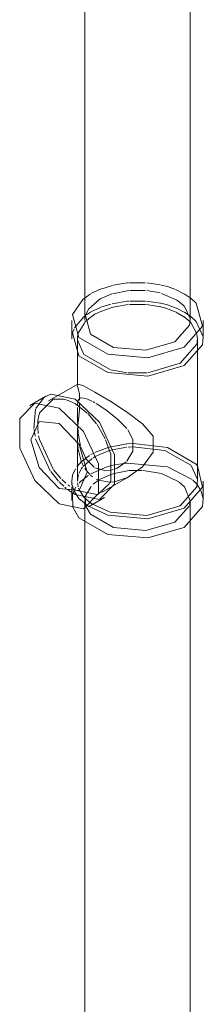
# Model space of a CAD drawing. Header units: inches. Extents: x -332 to 1204, y -60 to 270.
# Tile 87 of 91: x 637.5 to 640.67, y 177.62 to 194.64. Entities that reach past the tile are written whole.
import ezdxf

# ---------------------------------------------------------------- set-up
doc = ezdxf.new("R2010")
doc.units = ezdxf.units.IN
doc.header["$MEASUREMENT"] = 0
doc.layers.add('P-SANR-FIXT', color=6, linetype='Continuous', lineweight=9)

# ---------------------------------------------------------------- blocks, each defined once
blk = doc.blocks.new('SSG_Safety_Station_Shower_Eyewash_PLA_3_ - Default-3066068-WASTE AND VENT RISER DIAGRAM')
at = {"layer": 'P-SANR-FIXT', "color": 254}
for p, q in [((22.822, 207.743), (22.822, 189.443)), ((24.638, 189.443), (24.638, 207.743)), ((22.594, 189.443), (22.594, 189.125)), ((24.866, 189.125), (24.866, 189.443)), ((22.692, 189.125), (22.692, 188.326)), ((24.768, 186.661), (24.768, 189.125)), ((22.698, 188.34), (22.195, 188.049)), ((22.146, 188.133), (21.871, 187.974)), ((22.692, 187.326), (22.692, 186.727)), ((23.109, 186.465), (23.612, 186.756)), ((24.866, 186.328), (24.866, 186.661)), ((22.882, 186.222), (23.158, 186.381)), ((24.639, 165.639), (24.639, 186.328)), ((22.821, 186.201), (22.821, 165.639))]:
    blk.add_line(p, q, dxfattribs=at)
at = {"layer": 'P-SANR-FIXT', "color": 10}
for p, q in [((23.103, 189.986), (22.927, 189.906)), ((23.298, 190.047), (23.112, 189.989)), ((23.579, 189.96), (23.297, 189.904)), ((23.861, 190.092), (23.593, 190.093)), ((23.864, 189.961), (23.595, 189.961)), ((24.12, 189.916), (23.889, 189.959)), ((24.129, 190.056), (23.89, 190.089)), ((24.532, 189.904), (24.396, 189.972)), ((22.847, 189.851), (22.788, 189.804)), ((22.914, 189.898), (22.848, 189.852)), ((23.088, 189.814), (22.884, 189.634)), ((23.107, 189.824), (23.088, 189.814)), ((23.287, 189.901), (23.114, 189.828)), ((24.397, 189.799), (24.142, 189.91)), ((24.51, 189.712), (24.404, 189.795)), ((24.655, 189.821), (24.537, 189.901)), ((22.883, 189.633), (22.853, 189.58)), ((22.927, 189.588), (23.09, 189.667)), ((23.096, 189.669), (23.268, 189.724)), ((23.114, 189.604), (23.303, 189.669)), ((23.31, 189.671), (23.568, 189.717)), ((23.594, 189.719), (23.867, 189.717)), ((23.596, 189.776), (23.868, 189.776)), ((23.886, 189.715), (24.128, 189.678)), ((23.888, 189.774), (24.127, 189.739)), ((24.406, 189.652), (24.537, 189.586)), ((24.539, 189.681), (24.512, 189.71)), ((24.637, 189.473), (24.539, 189.681)), ((22.641, 189.311), (22.804, 189.504)), ((22.804, 189.504), (22.831, 189.525)), ((22.829, 189.418), (22.882, 189.466)), ((22.853, 189.58), (22.833, 189.525)), ((22.851, 189.54), (22.916, 189.582)), ((22.883, 189.467), (22.945, 189.514)), ((22.948, 189.516), (22.996, 189.549)), ((22.996, 189.549), (23.109, 189.602)), ((24.401, 189.58), (24.531, 189.503)), ((24.533, 189.502), (24.637, 189.416)), ((24.539, 189.585), (24.656, 189.504)), ((22.608, 189.227), (22.634, 189.297)), ((22.705, 189.219), (22.818, 189.406)), ((22.694, 189.127), (22.701, 189.203)), ((24.757, 189.198), (24.766, 189.122)), ((24.464, 188.701), (23.908, 188.534)), ((23.553, 188.536), (23.272, 188.587)), ((23.892, 188.533), (23.568, 188.535)), ((21.976, 187.919), (22.12, 188.117)), ((22.727, 188.172), (22.729, 188.106)), ((22.729, 188.091), (22.729, 188.062)), ((22.737, 188.1), (22.752, 188.106)), ((22.756, 188.106), (22.846, 188.091)), ((22.858, 188.086), (22.941, 188.048)), ((22.454, 188.079), (22.536, 188.055)), ((22.543, 188.053), (22.652, 188.004)), ((22.652, 188.004), (22.86, 187.841)), ((22.695, 187.733), (22.695, 187.934)), ((22.696, 187.967), (22.702, 188.031)), ((22.728, 187.937), (22.727, 187.896)), ((22.729, 188.025), (22.729, 187.962)), ((22.956, 188.04), (22.996, 188.017)), ((23.017, 188.005), (23.184, 187.896)), ((21.941, 187.573), (21.971, 187.905)), ((22.727, 187.892), (22.699, 187.619)), ((22.87, 187.832), (23.022, 187.655)), ((22.008, 187.604), (22.011, 187.711)), ((22.017, 187.487), (22.008, 187.591)), ((22.708, 187.491), (22.695, 187.733)), ((22.699, 187.616), (22.695, 187.556)), ((23.032, 187.642), (23.173, 187.394)), ((21.961, 187.439), (21.943, 187.556)), ((22.692, 187.433), (22.692, 187.326)), ((22.695, 187.553), (22.694, 187.484)), ((22.694, 187.478), (22.696, 187.316)), ((22.748, 187.266), (22.708, 187.491)), ((22.224, 186.843), (21.971, 187.395)), ((22.696, 187.316), (22.705, 187.228)), ((22.993, 187.157), (23.221, 187.245)), ((23.179, 187.38), (23.265, 187.14)), ((23.221, 187.245), (23.26, 187.256)), ((23.273, 187.259), (23.546, 187.308)), ((23.292, 187.205), (23.544, 187.251)), ((23.552, 187.309), (23.648, 187.315)), ((23.568, 187.253), (23.652, 187.259)), ((22.706, 187.218), (22.758, 187.009)), ((22.76, 186.997), (22.9, 187.107)), ((22.927, 187.125), (22.964, 187.143)), ((22.964, 187.066), (22.996, 187.085)), ((22.998, 187.087), (23.23, 187.187)), ((23.231, 187.187), (23.284, 187.202)), ((23.65, 187.182), (23.547, 187.007)), ((22.682, 186.909), (22.732, 186.969)), ((22.732, 186.969), (22.76, 186.997)), ((22.759, 186.874), (22.781, 186.904)), ((22.768, 186.984), (22.799, 186.919)), ((22.791, 186.917), (22.95, 187.057)), ((22.927, 186.792), (23.161, 186.896)), ((23.166, 186.897), (23.235, 186.918)), ((23.242, 186.92), (23.311, 186.938)), ((23.311, 186.938), (23.363, 186.949)), ((23.373, 186.951), (23.459, 186.965)), ((24.655, 186.933), (24.767, 186.693)), ((22.367, 186.664), (22.231, 186.832)), ((22.407, 186.71), (22.281, 186.86)), ((22.692, 186.661), (22.705, 186.755)), ((22.692, 186.72), (22.692, 186.661)), ((22.705, 186.755), (22.713, 186.781)), ((22.72, 186.8), (22.752, 186.863)), ((22.756, 186.665), (22.878, 186.762)), ((22.819, 186.886), (22.839, 186.858)), ((22.839, 186.858), (22.87, 186.818)), ((22.871, 186.816), (22.909, 186.777)), ((22.918, 186.769), (22.955, 186.738)), ((23.087, 186.699), (23.26, 186.775)), ((23.26, 186.775), (23.325, 186.796)), ((23.312, 186.862), (23.268, 186.852)), ((23.332, 186.653), (23.557, 186.727)), ((22.456, 186.576), (22.378, 186.652)), ((22.495, 186.627), (22.424, 186.692)), ((22.5, 186.537), (22.477, 186.557)), ((22.559, 186.576), (22.528, 186.6)), ((22.594, 186.661), (22.594, 186.601)), ((22.594, 186.567), (22.594, 186.328)), ((22.601, 186.611), (22.598, 186.643)), ((22.611, 186.563), (22.604, 186.596)), ((22.626, 186.517), (22.612, 186.561)), ((22.643, 186.519), (22.668, 186.56)), ((22.705, 186.567), (22.693, 186.633)), ((22.72, 186.628), (22.754, 186.663)), ((22.967, 186.609), (23.074, 186.691)), ((23.015, 186.699), (23.049, 186.684)), ((23.247, 186.623), (23.048, 186.438)), ((23.054, 186.682), (23.247, 186.647)), ((24.685, 186.683), (24.74, 186.628)), ((24.742, 186.626), (24.766, 186.597)), ((24.767, 186.595), (24.82, 186.513)), ((22.548, 186.5), (22.514, 186.526)), ((22.652, 186.431), (22.553, 186.496)), ((22.642, 186.517), (22.602, 186.544)), ((22.608, 186.431), (22.634, 186.5)), ((22.611, 186.215), (22.608, 186.431)), ((23.072, 186.346), (22.652, 186.431)), ((23.032, 186.434), (22.655, 186.509)), ((22.722, 186.517), (22.712, 186.543)), ((24.826, 186.5), (24.864, 186.363)), ((22.821, 186.328), (22.821, 186.212)), ((22.836, 186.243), (22.825, 186.373)), ((22.941, 186.271), (22.897, 186.303)), ((24.623, 186.231), (24.373, 185.957)), ((24.637, 186.304), (24.628, 186.246))]:
    blk.add_line(p, q, dxfattribs=at)
for points in [[(23.577, 190.092, 0), (23.552, 190.09, 0), (23.31, 190.05, 0)], [(24.387, 189.976, 0), (24.246, 190.027, 0), (24.138, 190.054, 0)], [(23.295, 189.73, 0), (23.552, 189.772, 0), (23.583, 189.775, 0)], [(24.133, 189.738, 0), (24.246, 189.709, 0), (24.395, 189.656, 0)], [(24.133, 189.677, 0), (24.201, 189.659, 0), (24.396, 189.582, 0)], [(24.656, 189.504, 0), (24.742, 189.422, 0), (24.864, 189.16, 0)], [(24.637, 189.416, 0), (24.655, 189.397, 0), (24.754, 189.209, 0)], [(23.259, 188.591, 0), (22.805, 188.853, 0), (22.695, 189.108, 0)], [(24.766, 189.122, 0), (24.755, 189.031, 0), (24.464, 188.701, 0)], [(22.698, 188.34, 0), (22.695, 188.303, 0), (22.727, 188.173, 0)], [(22.011, 187.713, 0), (22.037, 187.843, 0), (22.272, 188.081, 0), (22.451, 188.08, 0)], [(22.705, 188.045, 0), (22.708, 188.057, 0), (22.734, 188.097, 0)], [(23.186, 187.894, 0), (23.381, 187.743, 0), (23.547, 187.573, 0)], [(22.272, 186.873, 0), (22.037, 187.382, 0), (22.023, 187.447, 0)], [(23.561, 187.553, 0), (23.65, 187.383, 0), (23.651, 187.184, 0)], [(22.982, 186.904, 0), (22.846, 187.041, 0), (22.752, 187.251, 0)], [(23.652, 187.259, 0), (24.201, 187.195, 0), (24.648, 186.941, 0)], [(23.661, 187.315, 0), (24.246, 187.245, 0), (24.742, 186.959, 0), (24.766, 186.929, 0)], [(23.267, 187.133, 0), (23.267, 186.672, 0), (23.251, 186.633, 0)], [(23.268, 186.852, 0), (23.186, 186.844, 0), (22.996, 186.895, 0)], [(23.536, 186.996, 0), (23.381, 186.888, 0), (23.334, 186.869, 0)], [(23.459, 186.965, 0), (23.552, 186.976, 0), (24.246, 186.912, 0), (24.675, 186.692, 0)], [(22.597, 186.665, 0), (22.608, 186.764, 0), (22.658, 186.875, 0)], [(23.325, 186.796, 0), (23.588, 186.847, 0), (23.809, 186.849, 0)], [(23.826, 186.848, 0), (24.143, 186.796, 0), (24.444, 186.651, 0)], [(22.825, 186.377, 0), (22.832, 186.41, 0), (22.928, 186.571, 0)], [(23.247, 186.647, 0), (23.27, 186.647, 0), (23.332, 186.653, 0)], [(24.448, 186.648, 0), (24.54, 186.567, 0), (24.637, 186.326, 0)], [(22.873, 186.234, 0), (22.718, 186.364, 0), (22.632, 186.503, 0)], [(22.897, 186.303, 0), (22.805, 186.389, 0), (22.722, 186.517, 0)], [(24.373, 185.957, 0), (23.872, 185.81, 0), (23.317, 185.861, 0), (22.92, 186.09, 0), (22.843, 186.222, 0)]]:
    blk.add_polyline3d(points, dxfattribs=at)
at = {"layer": 'P-SANR-FIXT', "color": 254}
for points in [[(22.788, 189.804, 0), (22.608, 189.545, 0), (22.718, 189.145, 0), (23.215, 188.859, 0), (23.908, 188.795, 0), (24.533, 188.979, 0)], [(24.533, 188.979, 0), (24.852, 189.34, 0), (24.742, 189.74, 0), (24.655, 189.821, 0)], [(22.833, 189.525, 0), (22.921, 189.205, 0), (23.318, 188.975, 0), (23.872, 188.925, 0), (24.372, 189.072, 0)], [(24.372, 189.072, 0), (24.627, 189.361, 0), (24.637, 189.473, 0)], [(24.533, 188.661, 0), (23.908, 188.477, 0), (23.215, 188.541, 0), (22.718, 188.827, 0), (22.608, 189.227, 0)], [(24.864, 189.16, 0), (24.852, 189.022, 0), (24.533, 188.661, 0)], [(22.996, 188.203, 0), (22.799, 188.31, 0), (22.706, 188.342, 0), (22.698, 188.34, 0)], [(22.12, 188.117, 0), (22.231, 188.168, 0), (22.652, 188.083, 0)], [(22.652, 188.083, 0), (23.072, 187.683, 0), (23.332, 187.12, 0), (23.332, 186.609, 0), (23.072, 186.346, 0)], [(23.557, 186.727, 0), (23.814, 186.908, 0), (23.998, 187.162, 0), (23.998, 187.439, 0), (23.814, 187.657, 0), (23.558, 187.851, 0), (23.27, 188.038, 0), (22.996, 188.203, 0)], [(22.376, 186.272, 0), (21.956, 186.673, 0), (21.696, 187.236, 0), (21.696, 187.746, 0), (21.956, 188.009, 0), (22.376, 187.924, 0)], [(22.376, 187.924, 0), (22.797, 187.524, 0), (23.057, 186.961, 0), (23.057, 186.45, 0), (22.797, 186.187, 0), (22.376, 186.272, 0)], [(22.376, 186.538, 0), (22.033, 186.9, 0), (21.891, 187.379, 0), (22.033, 187.693, 0), (22.376, 187.659, 0)], [(22.376, 187.659, 0), (22.72, 187.297, 0), (22.862, 186.818, 0), (22.72, 186.504, 0), (22.376, 186.538, 0)], [(24.766, 186.929, 0), (24.852, 186.559, 0), (24.533, 186.198, 0)], [(24.767, 186.693, 0), (24.755, 186.567, 0), (24.464, 186.237, 0)], [(24.533, 185.865, 0), (23.908, 185.681, 0), (23.215, 185.744, 0), (22.718, 186.031, 0), (22.611, 186.215, 0)], [(24.533, 186.198, 0), (23.908, 186.014, 0), (23.215, 186.077, 0), (22.873, 186.234, 0)], [(24.464, 186.237, 0), (23.892, 186.069, 0), (23.259, 186.127, 0), (22.941, 186.271, 0)], [(24.864, 186.363, 0), (24.852, 186.226, 0), (24.533, 185.865, 0)]]:
    blk.add_polyline3d(points, dxfattribs=at)

msp = doc.modelspace()

# ---------------------------------------------------------------- block references
at = {"layer": 'P-SANR-FIXT', "color": 10}
msp.add_blockref('SSG_Safety_Station_Shower_Eyewash_PLA_3_ - Default-3066068-WASTE AND VENT RISER DIAGRAM', (615.8, 0), dxfattribs=at)

doc.saveas('drawing.dxf')
